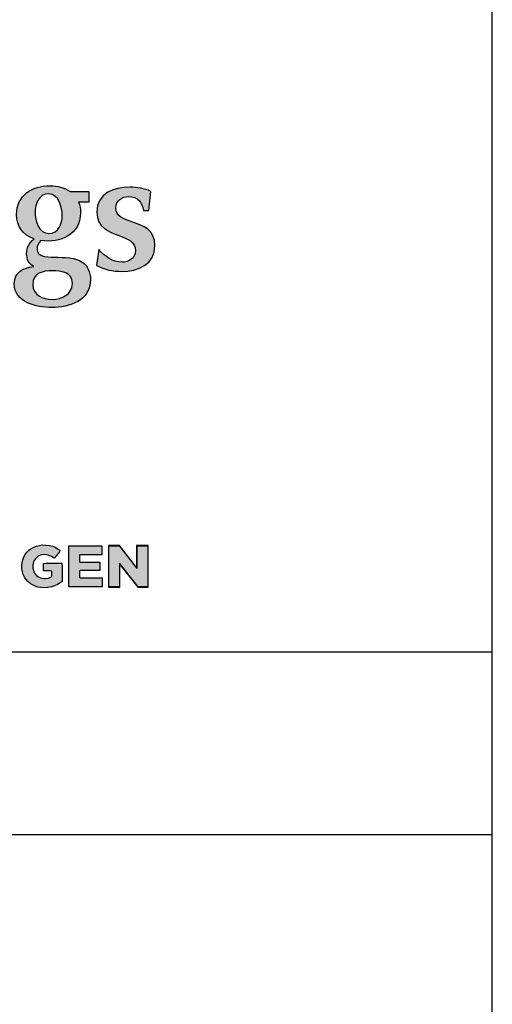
# Model space of a CAD drawing. Header units: millimetres. Extents: x 721 to 836, y 20 to 293.
# Tile 18 of 19: x 795 to 821, y 111 to 165. Entities that reach past the tile are written whole.
import ezdxf

# ---------------------------------------------------------------- set-up
doc = ezdxf.new("R2010")
doc.units = ezdxf.units.MM
for name, color, linetype in [('P-------F2-', 7, 'Continuous'), ('P-------W3-', 8, 'Continuous'), ('P-------W34', 8, 'Continuous')]:
    doc.layers.add(name, color=color, linetype=linetype)

# ---------------------------------------------------------------- blocks, each defined once
blk = doc.blocks.new('STADSFAST_LOGO')
at = {"layer": 'P-------W34'}
h = blk.add_hatch(color=256, dxfattribs=at)
h.dxf.hatch_style = 1
edge = h.paths.add_edge_path()
edge.add_spline(control_points=[(798.461, 154.035), (798.461, 154.251), (798.428, 154.434), (798.346, 154.617), (798.346, 154.617), (798.488, 154.617), (798.631, 154.617)], knot_values=[4, 4, 4, 4, 5, 5, 5, 5.5, 5.5, 5.5, 5.5], degree=3, periodic=0)
edge.add_spline(control_points=[(798.631, 154.617), (798.774, 154.617), (798.917, 154.617), (798.917, 154.617), (798.917, 154.617), (798.917, 154.759), (798.917, 154.902)], knot_values=[5.5, 5.5, 5.5, 5.5, 6, 6, 6, 6.5, 6.5, 6.5, 6.5], degree=3, periodic=0)
edge.add_spline(control_points=[(798.917, 154.902), (798.917, 155.044), (798.917, 155.187), (798.917, 155.187), (798.917, 155.187), (797.898, 155.187), (797.898, 155.187)], knot_values=[6.5, 6.5, 6.5, 6.5, 7, 7, 7, 8, 8, 8, 8], degree=3, periodic=0)
edge.add_spline(control_points=[(797.898, 155.187), (797.548, 155.436), (797.207, 155.502), (796.782, 155.502)], knot_values=[8, 8, 8, 8, 9, 9, 9, 9], degree=3, periodic=0)
edge.add_spline(control_points=[(796.782, 155.502), (795.809, 155.502), (794.964, 154.988), (794.964, 153.935)], knot_values=[9, 9, 9, 9, 10, 10, 10, 10], degree=3, periodic=0)
edge.add_spline(control_points=[(794.964, 153.935), (794.964, 153.262), (795.287, 152.822), (795.925, 152.606)], knot_values=[10, 10, 10, 10, 11, 11, 11, 11], degree=3, periodic=0)
edge.add_spline(control_points=[(795.925, 152.606), (795.627, 152.374), (795.511, 152.101), (795.511, 151.803)], knot_values=[11, 11, 11, 11, 12, 12, 12, 12], degree=3, periodic=0)
edge.add_spline(control_points=[(795.511, 151.803), (795.511, 151.504), (795.627, 151.223), (795.909, 151.09)], knot_values=[12, 12, 12, 12, 13, 13, 13, 13], degree=3, periodic=0)
edge.add_spline(control_points=[(795.909, 151.09), (795.328, 151.024), (794.839, 150.8), (794.839, 150.146)], knot_values=[13, 13, 13, 13, 14, 14, 14, 14], degree=3, periodic=0)
edge.add_spline(control_points=[(794.839, 150.146), (794.839, 149.11), (796.058, 148.844), (796.882, 148.844)], knot_values=[14, 14, 14, 14, 15, 15, 15, 15], degree=3, periodic=0)
edge.add_spline(control_points=[(796.882, 148.844), (797.855, 148.844), (799.005, 149.217), (799.008, 150.373)], knot_values=[15, 15, 15, 15, 15.998782, 15.998782, 15.998782, 15.998782], degree=3, periodic=0)
edge.add_spline(control_points=[(799.008, 150.373), (799.007, 150.802), (798.833, 151.14), (798.561, 151.33)], knot_values=[0.003135, 0.003135, 0.003135, 0.003135, 1, 1, 1, 1], degree=3, periodic=0)
edge.add_spline(control_points=[(798.561, 151.33), (797.823, 151.852), (796.083, 151.289), (796.083, 152.026)], knot_values=[1, 1, 1, 1, 2, 2, 2, 2], degree=3, periodic=0)
edge.add_spline(control_points=[(796.083, 152.026), (796.083, 152.217), (796.15, 152.382), (796.299, 152.507)], knot_values=[2, 2, 2, 2, 3, 3, 3, 3], degree=3, periodic=0)
edge.add_spline(control_points=[(796.299, 152.507), (797.34, 152.374), (798.461, 152.822), (798.461, 154.035)], knot_values=[3, 3, 3, 3, 4, 4, 4, 4], degree=3, periodic=0)
edge = h.paths.add_edge_path(flags=16)
edge.add_spline(control_points=[(795.975, 154.06), (795.975, 154.508), (796.183, 155.071), (796.707, 155.071)], knot_values=[2, 2, 2, 2, 3, 3, 3, 3], degree=3, periodic=0)
edge.add_spline(control_points=[(796.707, 155.071), (797.273, 155.071), (797.465, 154.326), (797.465, 153.877), (797.465, 153.877), (797.465, 153.877), (797.465, 153.877)], knot_values=[3, 3, 3, 3, 4, 4, 4, 5, 5, 5, 5], degree=3, periodic=0)
edge.add_spline(control_points=[(797.465, 153.877), (797.465, 153.428), (797.257, 152.897), (796.732, 152.897)], knot_values=[0, 0, 0, 0, 1, 1, 1, 1], degree=3, periodic=0)
edge.add_spline(control_points=[(796.732, 152.897), (796.166, 152.897), (795.975, 153.595), (795.975, 154.06)], knot_values=[1, 1, 1, 1, 2, 2, 2, 2], degree=3, periodic=0)
edge = h.paths.add_edge_path(flags=16)
edge.add_spline(control_points=[(795.851, 150.112), (795.851, 150.742), (796.399, 150.858), (796.924, 150.858)], knot_values=[2, 2, 2, 2, 3, 3, 3, 3], degree=3, periodic=0)
edge.add_spline(control_points=[(796.924, 150.858), (797.407, 150.858), (798.014, 150.792), (798.014, 150.162), (798.014, 150.162), (798.014, 150.162), (798.014, 150.162)], knot_values=[3, 3, 3, 3, 4, 4, 4, 5, 5, 5, 5], degree=3, periodic=0)
edge.add_spline(control_points=[(798.014, 150.162), (798.014, 149.549), (797.44, 149.292), (796.907, 149.292)], knot_values=[0, 0, 0, 0, 1, 1, 1, 1], degree=3, periodic=0)
edge.add_spline(control_points=[(796.907, 149.292), (796.391, 149.292), (795.851, 149.533), (795.851, 150.112)], knot_values=[1, 1, 1, 1, 2, 2, 2, 2], degree=3, periodic=0)
h = blk.add_hatch(color=256, dxfattribs=at)
h.dxf.hatch_style = 1
edge = h.paths.add_edge_path()
edge.add_spline(control_points=[(800.394, 154.306), (800.394, 154.696), (800.741, 154.92), (801.104, 154.92)], knot_values=[11, 11, 11, 11, 12, 12, 12, 12], degree=3, periodic=0)
edge.add_spline(control_points=[(801.104, 154.92), (801.599, 154.92), (801.84, 154.613), (801.906, 154.157)], knot_values=[10, 10, 10, 10, 11, 11, 11, 11], degree=3, periodic=0)
edge.add_spline(control_points=[(801.906, 154.157), (801.906, 154.157), (802.205, 154.157), (802.205, 154.157)], knot_values=[9.00001, 9.00001, 9.00001, 9.00001, 10, 10, 10, 10], degree=3, periodic=0)
edge.add_spline(control_points=[(802.205, 154.157), (802.205, 154.157), (802.232, 154.419), (802.259, 154.68)], knot_values=[8.5, 8.5, 8.5, 8.5, 9, 9, 9, 9], degree=3, periodic=0)
edge.add_spline(control_points=[(802.259, 154.68), (802.286, 154.942), (802.313, 155.203), (802.313, 155.203), (801.948, 155.37), (801.55, 155.428), (801.153, 155.428)], knot_values=[7, 7, 7, 7, 7.5, 7.5, 7.5, 8.5, 8.5, 8.5, 8.5], degree=3, periodic=0)
edge.add_spline(control_points=[(801.153, 155.428), (800.278, 155.428), (799.357, 155.095), (799.357, 154.066)], knot_values=[6, 6, 6, 6, 7, 7, 7, 7], degree=3, periodic=0)
edge.add_spline(control_points=[(799.357, 154.066), (799.357, 153.213), (800.004, 152.989), (800.576, 152.782)], knot_values=[5, 5, 5, 5, 6, 6, 6, 6], degree=3, periodic=0)
edge.add_spline(control_points=[(800.576, 152.782), (801.046, 152.608), (801.467, 152.442), (801.467, 151.953)], knot_values=[4, 4, 4, 4, 5, 5, 5, 5], degree=3, periodic=0)
edge.add_spline(control_points=[(801.467, 151.953), (801.467, 151.539), (801.112, 151.323), (800.733, 151.323)], knot_values=[3, 3, 3, 3, 4, 4, 4, 4], degree=3, periodic=0)
edge.add_spline(control_points=[(800.733, 151.323), (800.22, 151.323), (799.797, 151.646), (799.457, 152.011)], knot_values=[2, 2, 2, 2, 3, 3, 3, 3], degree=3, periodic=0)
edge.add_spline(control_points=[(799.457, 152.011), (799.457, 152.011), (799.341, 151.148), (799.341, 151.148), (799.789, 150.907), (800.22, 150.823), (800.716, 150.823)], knot_values=[0, 0, 0, 0, 1, 1, 1, 2, 2, 2, 2], degree=3, periodic=0)
edge.add_spline(control_points=[(800.716, 150.823), (800.716, 150.823), (800.716, 150.823), (800.716, 150.823), (801.616, 150.823), (802.537, 151.19), (802.537, 152.235)], knot_values=[14, 14, 14, 14, 15, 15, 15, 16, 16, 16, 16], degree=3, periodic=0)
edge.add_spline(control_points=[(802.537, 152.235), (802.537, 153.105), (801.89, 153.329), (801.31, 153.519)], knot_values=[13, 13, 13, 13, 14, 14, 14, 14], degree=3, periodic=0)
edge.add_spline(control_points=[(801.31, 153.519), (800.832, 153.685), (800.394, 153.826), (800.394, 154.306)], knot_values=[12, 12, 12, 12, 13, 13, 13, 13], degree=3, periodic=0)
h = blk.add_hatch(color=256, dxfattribs=at)
h.dxf.hatch_style = 1
h.paths.add_polyline_path([(796.473, 133.503), (796.297, 133.513), (796.131, 133.543), (795.974, 133.592), (795.829, 133.659), (795.698, 133.743), (795.581, 133.842), (795.48, 133.956), (795.395, 134.083), (795.326, 134.225), (795.278, 134.378), (795.251, 134.541), (795.245, 134.669), (795.245, 134.671), (795.245, 134.674), (795.246, 134.728), (795.263, 134.89), (795.302, 135.043), (795.361, 135.19), (795.438, 135.324), (795.53, 135.446), (795.638, 135.555), (795.761, 135.648), (795.899, 135.726), (796.051, 135.786), (796.212, 135.826), (796.382, 135.846), (796.572, 135.844), (796.757, 135.822), (796.921, 135.78), (797.069, 135.719), (797.207, 135.642), (797.328, 135.555), (797.313, 135.476), (797.139, 135.267), (797.015, 135.118), (796.958, 135.153), (796.871, 135.211), (796.782, 135.257), (796.688, 135.292), (796.584, 135.313), (796.471, 135.321), (796.382, 135.316), (796.3, 135.3), (796.223, 135.271), (796.151, 135.232), (796.086, 135.185), (796.027, 135.129), (795.976, 135.065), (795.933, 134.995), (795.897, 134.917), (795.872, 134.834), (795.857, 134.748), (795.853, 134.672), (795.853, 134.67), (795.853, 134.666), (795.854, 134.643), (795.861, 134.551), (795.88, 134.462), (795.91, 134.379), (795.95, 134.302), (795.999, 134.234), (796.056, 134.174), (796.121, 134.122), (796.194, 134.08), (796.273, 134.046), (796.358, 134.023), (796.449, 134.011), (796.571, 134.012), (796.709, 134.035), (796.831, 134.081), (796.886, 134.143), (796.886, 134.276), (796.886, 134.406), (796.817, 134.423), (796.606, 134.423), (796.445, 134.423), (796.434, 134.469), (796.434, 134.685), (796.434, 134.839), (796.583, 134.848), (797.087, 134.848), (797.437, 134.848), (797.449, 134.677), (797.449, 134.177), (797.449, 133.852), (797.343, 133.768), (797.199, 133.682), (797.04, 133.607), (796.866, 133.549), (796.677, 133.514)])
h = blk.add_hatch(color=256, dxfattribs=at)
h.dxf.hatch_style = 1
h.paths.add_polyline_path([(797.826, 135.801), (797.852, 135.801), (797.976, 135.801), (798.161, 135.801), (798.389, 135.801), (798.899, 135.801), (799.36, 135.801), (799.527, 135.801), (799.618, 135.801), (799.628, 135.791), (799.628, 135.696), (799.628, 135.551), (799.628, 135.406), (799.628, 135.31), (799.623, 135.301), (799.568, 135.301), (799.458, 135.301), (799.153, 135.301), (798.817, 135.301), (798.544, 135.301), (798.462, 135.301), (798.412, 135.301), (798.412, 135.249), (798.412, 135.171), (798.412, 134.988), (798.412, 134.93), (798.426, 134.914), (798.48, 134.914), (798.688, 134.914), (798.983, 134.914), (799.278, 134.914), (799.486, 134.914), (799.513, 134.914), (799.513, 134.855), (799.513, 134.591), (799.513, 134.479), (799.513, 134.452), (799.506, 134.452), (799.431, 134.452), (799.185, 134.452), (798.604, 134.452), (798.504, 134.452), (798.435, 134.452), (798.412, 134.424), (798.412, 134.251), (798.412, 134.077), (798.437, 134.049), (798.513, 134.049), (798.625, 134.049), (798.933, 134.049), (799.274, 134.049), (799.55, 134.049), (799.634, 134.049), (799.644, 134.049), (799.644, 134.019), (799.644, 133.898), (799.644, 133.613), (799.644, 133.548), (799.584, 133.548), (799.436, 133.548), (799.233, 133.548), (798.735, 133.548), (798.237, 133.548), (798.034, 133.548), (797.886, 133.548), (797.828, 133.548), (797.826, 133.556), (797.826, 133.679), (797.826, 133.887), (797.826, 134.155), (797.826, 134.461), (797.826, 135.096), (797.826, 135.379), (797.826, 135.61), (797.826, 135.765)])
h = blk.add_hatch(color=256, dxfattribs=at)
h.dxf.hatch_style = 1
h.paths.add_polyline_path([(802.14, 135.802), (802.14, 135.796), (802.14, 135.723), (802.14, 135.463), (802.14, 135.096), (802.14, 134.675), (802.14, 134.254), (802.14, 133.887), (802.14, 133.627), (802.14, 133.554), (802.14, 133.549), (801.611, 133.549), (801.575, 133.595), (801.464, 133.738), (801.127, 134.17), (800.789, 134.602), (800.678, 134.745), (800.6, 134.845), (800.6, 134.733), (800.6, 134.59), (800.6, 134.158), (800.6, 133.725), (800.6, 133.583), (800.6, 133.549), (800.014, 133.549), (800.014, 133.554), (800.014, 133.568), (800.014, 133.585), (800.014, 133.605), (800.014, 133.627), (800.014, 133.652), (800.014, 133.679), (800.014, 133.709), (800.014, 133.74), (800.014, 133.774), (800.014, 133.81), (800.014, 133.847), (800.014, 133.887), (800.014, 133.928), (800.014, 133.971), (800.014, 134.015), (800.014, 134.06), (800.014, 134.155), (800.014, 134.254), (800.014, 134.356), (800.014, 134.461), (800.014, 134.675), (800.014, 134.889), (800.014, 134.994), (800.014, 135.096), (800.014, 135.195), (800.014, 135.29), (800.014, 135.335), (800.014, 135.38), (800.014, 135.422), (800.014, 135.463), (800.014, 135.503), (800.014, 135.541), (800.014, 135.576), (800.014, 135.61), (800.014, 135.642), (800.014, 135.671), (800.014, 135.698), (800.014, 135.723), (800.014, 135.745), (800.014, 135.765), (800.014, 135.782), (800.014, 135.796), (800.014, 135.802), (800.579, 135.802), (800.614, 135.757), (800.721, 135.62), (801.046, 135.203), (801.371, 134.787), (801.478, 134.65), (801.554, 134.552), (801.554, 134.662), (801.554, 134.799), (801.554, 135.216), (801.554, 135.632), (801.554, 135.77), (801.554, 135.802)])

msp = doc.modelspace()

# ---------------------------------------------------------------- linework, layer by layer
at = {"layer": 'P-------F2-'}
msp.add_line((821, 20), (821, 293), dxfattribs=at)
at = {"layer": 'P-------F2-', "color": 7}
msp.add_line((721, 130), (821, 130), dxfattribs=at)
at = {"layer": 'P-------F2-', "color": 4}
msp.add_line((721, 120), (821, 120), dxfattribs=at)
at = {"layer": 'P-------W3-'}
for points in [[(796.473, 133.503), (796.297, 133.513), (796.131, 133.543), (795.974, 133.592), (795.829, 133.659), (795.698, 133.743), (795.581, 133.842), (795.48, 133.956), (795.395, 134.083), (795.326, 134.225), (795.278, 134.378), (795.251, 134.541), (795.245, 134.669), (795.245, 134.671), (795.245, 134.674), (795.246, 134.728), (795.263, 134.89), (795.302, 135.043), (795.361, 135.19), (795.438, 135.324), (795.53, 135.446), (795.638, 135.555), (795.761, 135.648), (795.899, 135.726), (796.051, 135.786), (796.212, 135.826), (796.382, 135.846), (796.572, 135.844), (796.757, 135.822), (796.921, 135.78), (797.069, 135.719), (797.207, 135.642), (797.328, 135.555), (797.313, 135.476), (797.139, 135.267), (797.015, 135.118), (796.958, 135.153), (796.871, 135.211), (796.782, 135.257), (796.688, 135.292), (796.584, 135.313), (796.471, 135.321), (796.382, 135.316), (796.3, 135.3), (796.223, 135.271), (796.151, 135.232), (796.086, 135.185), (796.027, 135.129), (795.976, 135.065), (795.933, 134.995), (795.897, 134.917), (795.872, 134.834), (795.857, 134.748), (795.853, 134.672), (795.853, 134.67), (795.853, 134.666), (795.854, 134.643), (795.861, 134.551), (795.88, 134.462), (795.91, 134.379), (795.95, 134.302), (795.999, 134.234), (796.056, 134.174), (796.121, 134.122), (796.194, 134.08), (796.273, 134.046), (796.358, 134.023), (796.449, 134.011), (796.571, 134.012), (796.709, 134.035), (796.831, 134.081), (796.886, 134.143), (796.886, 134.276), (796.886, 134.406), (796.817, 134.423), (796.606, 134.423), (796.445, 134.423), (796.434, 134.469), (796.434, 134.685), (796.434, 134.839), (796.583, 134.848), (797.087, 134.848), (797.437, 134.848), (797.449, 134.677), (797.449, 134.177), (797.449, 133.852), (797.343, 133.768), (797.199, 133.682), (797.04, 133.607), (796.866, 133.549), (796.677, 133.514)], [(797.826, 135.801), (797.852, 135.801), (797.976, 135.801), (798.161, 135.801), (798.389, 135.801), (798.899, 135.801), (799.36, 135.801), (799.527, 135.801), (799.618, 135.801), (799.628, 135.791), (799.628, 135.696), (799.628, 135.551), (799.628, 135.406), (799.628, 135.31), (799.623, 135.301), (799.568, 135.301), (799.458, 135.301), (799.153, 135.301), (798.817, 135.301), (798.544, 135.301), (798.462, 135.301), (798.412, 135.301), (798.412, 135.249), (798.412, 135.171), (798.412, 134.988), (798.412, 134.93), (798.426, 134.914), (798.48, 134.914), (798.688, 134.914), (798.983, 134.914), (799.278, 134.914), (799.486, 134.914), (799.513, 134.914), (799.513, 134.855), (799.513, 134.591), (799.513, 134.479), (799.513, 134.452), (799.506, 134.452), (799.431, 134.452), (799.185, 134.452), (798.604, 134.452), (798.504, 134.452), (798.435, 134.452), (798.412, 134.424), (798.412, 134.251), (798.412, 134.077), (798.437, 134.049), (798.513, 134.049), (798.625, 134.049), (798.933, 134.049), (799.274, 134.049), (799.55, 134.049), (799.634, 134.049), (799.644, 134.049), (799.644, 134.019), (799.644, 133.898), (799.644, 133.613), (799.644, 133.548), (799.584, 133.548), (799.436, 133.548), (799.233, 133.548), (798.735, 133.548), (798.237, 133.548), (798.034, 133.548), (797.886, 133.548), (797.828, 133.548), (797.826, 133.556), (797.826, 133.679), (797.826, 133.887), (797.826, 134.155), (797.826, 134.461), (797.826, 135.096), (797.826, 135.379), (797.826, 135.61), (797.826, 135.765)], [(802.14, 135.802), (802.14, 135.796), (802.14, 135.723), (802.14, 135.463), (802.14, 135.096), (802.14, 134.675), (802.14, 134.254), (802.14, 133.887), (802.14, 133.627), (802.14, 133.554), (802.14, 133.549), (801.611, 133.549), (801.575, 133.595), (801.464, 133.738), (801.127, 134.17), (800.789, 134.602), (800.678, 134.745), (800.6, 134.845), (800.6, 134.733), (800.6, 134.59), (800.6, 134.158), (800.6, 133.725), (800.6, 133.583), (800.6, 133.549), (800.014, 133.549), (800.014, 133.554), (800.014, 133.568), (800.014, 133.585), (800.014, 133.605), (800.014, 133.627), (800.014, 133.652), (800.014, 133.679), (800.014, 133.709), (800.014, 133.74), (800.014, 133.774), (800.014, 133.81), (800.014, 133.847), (800.014, 133.887), (800.014, 133.928), (800.014, 133.971), (800.014, 134.015), (800.014, 134.06), (800.014, 134.155), (800.014, 134.254), (800.014, 134.356), (800.014, 134.461), (800.014, 134.675), (800.014, 134.889), (800.014, 134.994), (800.014, 135.096), (800.014, 135.195), (800.014, 135.29), (800.014, 135.335), (800.014, 135.38), (800.014, 135.422), (800.014, 135.463), (800.014, 135.503), (800.014, 135.541), (800.014, 135.576), (800.014, 135.61), (800.014, 135.642), (800.014, 135.671), (800.014, 135.698), (800.014, 135.723), (800.014, 135.745), (800.014, 135.765), (800.014, 135.782), (800.014, 135.796), (800.014, 135.802), (800.579, 135.802), (800.614, 135.757), (800.721, 135.62), (801.046, 135.203), (801.371, 134.787), (801.478, 134.65), (801.554, 134.552), (801.554, 134.662), (801.554, 134.799), (801.554, 135.216), (801.554, 135.632), (801.554, 135.77), (801.554, 135.802)]]:
    msp.add_lwpolyline(points, close=True, dxfattribs=at)
for points, knots in [([(799.008, 150.369), (799.008, 150.8), (798.834, 151.14), (798.561, 151.33), (797.823, 151.852), (796.083, 151.289), (796.083, 152.026), (796.083, 152.217), (796.15, 152.382), (796.299, 152.507), (797.34, 152.374), (798.461, 152.822), (798.461, 154.035), (798.461, 154.251), (798.428, 154.434), (798.346, 154.617), (798.346, 154.617), (798.917, 154.617), (798.917, 154.617), (798.917, 154.617), (798.917, 155.187), (798.917, 155.187), (798.917, 155.187), (797.898, 155.187), (797.898, 155.187), (797.548, 155.436), (797.207, 155.502), (796.782, 155.502), (795.809, 155.502), (794.964, 154.988), (794.964, 153.935), (794.964, 153.262), (795.287, 152.822), (795.925, 152.606), (795.627, 152.374), (795.511, 152.101), (795.511, 151.803), (795.511, 151.504), (795.627, 151.223), (795.909, 151.09), (795.328, 151.024), (794.839, 150.8), (794.839, 150.146), (794.839, 149.11), (796.058, 148.844), (796.882, 148.844), (797.856, 148.844), (799.008, 149.218), (799.008, 150.378), (799.008, 150.378), (799.008, 150.369), (799.008, 150.369), (799.008, 150.369), (799.008, 150.369), (799.008, 150.369)], [0, 0, 0, 0, 1, 1, 1, 2, 2, 2, 3, 3, 3, 4, 4, 4, 5, 5, 5, 6, 6, 6, 7, 7, 7, 8, 8, 8, 9, 9, 9, 10, 10, 10, 11, 11, 11, 12, 12, 12, 13, 13, 13, 14, 14, 14, 15, 15, 15, 16, 16, 16, 17, 17, 17, 18, 18, 18, 18]), ([(800.716, 150.823), (800.22, 150.823), (799.789, 150.907), (799.341, 151.148), (799.341, 151.148), (799.457, 152.011), (799.457, 152.011), (799.797, 151.646), (800.22, 151.323), (800.733, 151.323), (801.112, 151.323), (801.467, 151.539), (801.467, 151.953), (801.467, 152.442), (801.046, 152.608), (800.576, 152.782), (800.004, 152.989), (799.357, 153.213), (799.357, 154.066), (799.357, 155.095), (800.278, 155.428), (801.153, 155.428), (801.55, 155.428), (801.948, 155.37), (802.313, 155.203), (802.313, 155.203), (802.205, 154.157), (802.205, 154.157), (802.205, 154.157), (801.906, 154.157), (801.906, 154.157), (801.84, 154.613), (801.599, 154.92), (801.104, 154.92), (800.741, 154.92), (800.394, 154.696), (800.394, 154.306), (800.394, 153.826), (800.832, 153.685), (801.31, 153.519), (801.89, 153.329), (802.537, 153.105), (802.537, 152.235), (802.537, 151.19), (801.616, 150.823), (800.716, 150.823), (800.716, 150.823), (800.716, 150.823), (800.716, 150.823)], [0, 0, 0, 0, 1, 1, 1, 2, 2, 2, 3, 3, 3, 4, 4, 4, 5, 5, 5, 6, 6, 6, 7, 7, 7, 8, 8, 8, 9, 9, 9, 10, 10, 10, 11, 11, 11, 12, 12, 12, 13, 13, 13, 14, 14, 14, 15, 15, 15, 16, 16, 16, 16]), ([(797.465, 153.877), (797.465, 153.428), (797.257, 152.897), (796.732, 152.897), (796.166, 152.897), (795.975, 153.595), (795.975, 154.06), (795.975, 154.508), (796.183, 155.071), (796.707, 155.071), (797.273, 155.071), (797.465, 154.326), (797.465, 153.877), (797.465, 153.877), (797.465, 153.877), (797.465, 153.877)], [0, 0, 0, 0, 1, 1, 1, 2, 2, 2, 3, 3, 3, 4, 4, 4, 5, 5, 5, 5]), ([(798.014, 150.162), (798.014, 149.549), (797.44, 149.292), (796.907, 149.292), (796.391, 149.292), (795.851, 149.533), (795.851, 150.112), (795.851, 150.742), (796.399, 150.858), (796.924, 150.858), (797.407, 150.858), (798.014, 150.792), (798.014, 150.162), (798.014, 150.162), (798.014, 150.162), (798.014, 150.162)], [0, 0, 0, 0, 1, 1, 1, 2, 2, 2, 3, 3, 3, 4, 4, 4, 5, 5, 5, 5]), ([(799.994, 135.822), (799.994, 135.822), (800.589, 135.822), (800.589, 135.822), (800.589, 135.822), (801.534, 134.61), (801.534, 134.61), (801.534, 134.61), (801.534, 135.822), (801.534, 135.822), (801.534, 135.822), (802.16, 135.822), (802.16, 135.822), (802.16, 135.822), (802.16, 133.529), (802.16, 133.529), (802.16, 133.529), (801.602, 133.529), (801.602, 133.529), (801.602, 133.529), (800.62, 134.787), (800.62, 134.787), (800.62, 134.787), (800.62, 133.529), (800.62, 133.529), (800.62, 133.529), (799.994, 133.529), (799.994, 133.529), (799.994, 133.529), (799.994, 135.822), (799.994, 135.822)], [0, 0, 0, 0, 1, 1, 1, 2, 2, 2, 3, 3, 3, 4, 4, 4, 5, 5, 5, 6, 6, 6, 7, 7, 7, 8, 8, 8, 9, 9, 9, 10, 10, 10, 10])]:
    msp.add_open_spline(points, degree=3, knots=knots, dxfattribs=at)

# ---------------------------------------------------------------- block references
msp.add_blockref('STADSFAST_LOGO', (0, 0))

doc.saveas('drawing.dxf')
